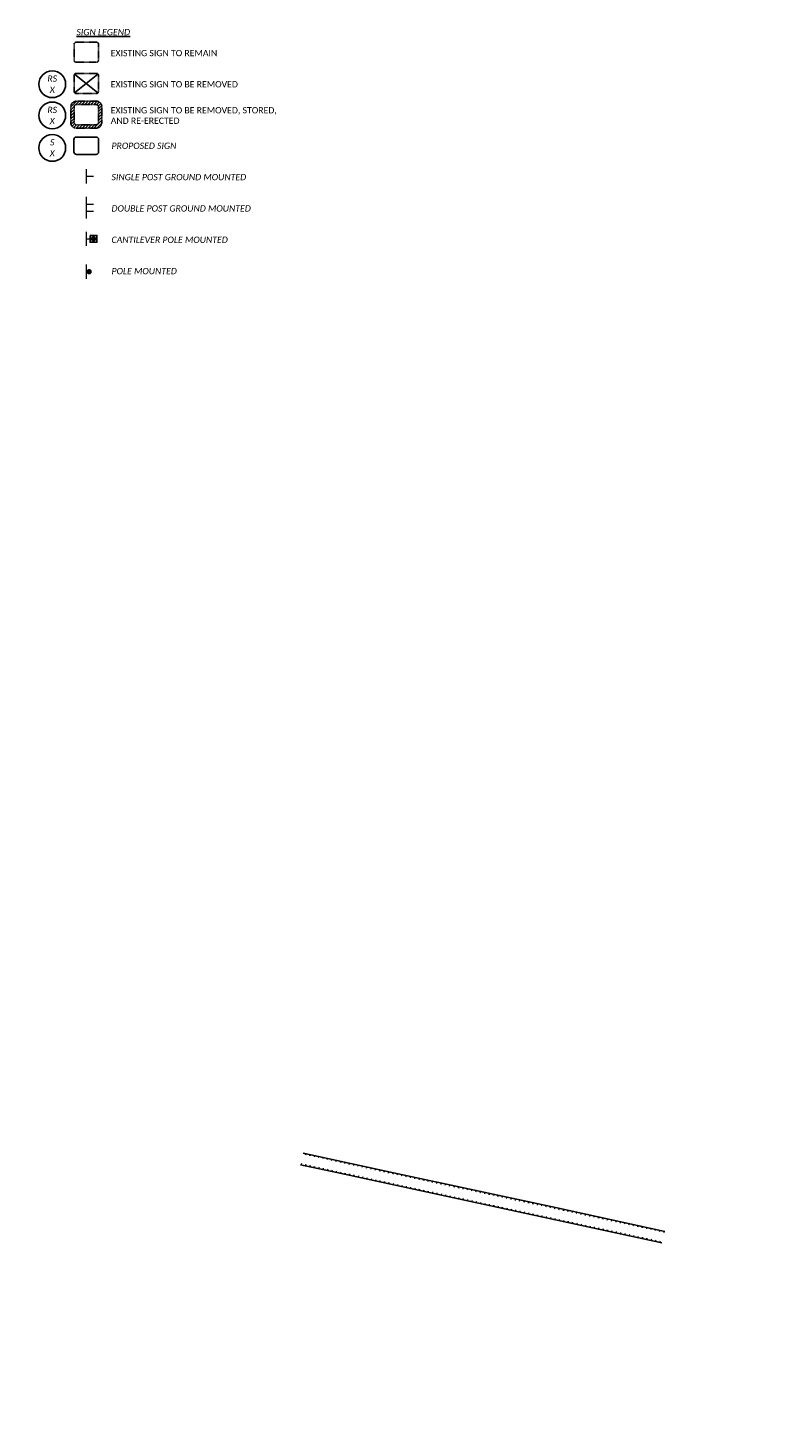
# Model space of a CAD drawing. Header units: feet. Extents: x 2244507 to 2247698, y 591749 to 597163.
# Tile 18 of 18: x 2246370 to 2247034, y 595912 to 597163. Entities that reach past the tile are written whole.
import ezdxf
from ezdxf import colors
from ezdxf.entities.mleader import LeaderData, LeaderLine
from ezdxf.enums import TextEntityAlignment as Align
from ezdxf.math import Vec2, Vec3

# ---------------------------------------------------------------- set-up
doc = ezdxf.new("R2010")
doc.units = ezdxf.units.FT
doc.header["$MEASUREMENT"] = 0
doc.set_wipeout_variables(frame=1)
for name, pattern in [('dsolidcl', [0]), ('HIDDEN2', [0.1875, 0.125, -0.0625]), ('lane', [40, 10, -30]), ('OhDOT_USTN2', [0.11, 0.069, -0.041])]:
    doc.linetypes.add(name, pattern=pattern)
for name, color, linetype in [('PM_X_CL_Dashed', 2, 'lane'), ('PM_X_CL_Double_Solid', 2, 'dsolidcl'), ('SG_P_Poles', 7, 'Continuous'), ('SH_Text', 7, 'Continuous'), ('SN_P_Signs', 120, 'Continuous'), ('SN_P_Text', 7, 'Continuous'), ('SN_X_Public', 3, 'Continuous'), ('SN_X_Structure_Mount', 133, 'OhDOT_USTN2'), ('SN_X_Text', 7, 'Continuous'), ('TX_P_20', 7, 'Continuous')]:
    doc.layers.add(name, color=color, linetype=linetype)
doc.styles.add('P_Slanted_Normal', font='calibrii.ttf', dxfattribs={"height": 0.14})
doc.styles.add('X_Straight_Normal', font='calibril.ttf', dxfattribs={"height": 0.14})

msp = doc.modelspace()

# ---------------------------------------------------------------- hatches: boundary and pattern name
at = {"layer": 'SG_P_Poles', "linetype": 'Continuous'}
h = msp.add_hatch(color=256, dxfattribs=at)
h.dxf.hatch_style = 1
edge = h.paths.add_edge_path()
edge.add_arc((2246428.1, 596974.7), 2.42, 0, 360)
h = msp.add_hatch(color=256, dxfattribs=at)
h.dxf.hatch_style = 1
edge = h.paths.add_edge_path()
edge.add_arc((2246424.2, 596945.3), 2.42, 0, 360)

# ---------------------------------------------------------------- linework, layer by layer
at = {"layer": 'PM_X_CL_Dashed', "ltscale": 0.1, "flags": 128}
for points in [[(2246938.7, 596087), (2246841.1, 596108.1), (2246696.1, 596139.3), (2246615.5, 596157)], [(2246613.5, 596147.9), (2246645.8, 596140.8), (2246790.3, 596109.5), (2246936.5, 596078)]]:
    msp.add_lwpolyline(points, dxfattribs=at)
at = {"layer": 'PM_X_CL_Double_Solid', "flags": 128}
for points in [[(2246938.8, 596087.6), (2246841.2, 596108.8), (2246696.2, 596139.9), (2246615.6, 596157.6)], [(2246613.3, 596147.1), (2246645.7, 596140.2), (2246790.2, 596108.9), (2246936.3, 596077.3)]]:
    msp.add_lwpolyline(points, dxfattribs=at)
at = {"layer": 'SG_P_Poles', "linetype": 'Continuous', "elevation": -5384.6, "flags": 128}
msp.add_lwpolyline([(2246425.1, 596977.7), (2246431.1, 596977.7), (2246431.1, 596971.7), (2246425.1, 596971.7), (2246425.1, 596977.7)], dxfattribs=at)
at = {"layer": 'SN_P_Signs', "color": 1, "linetype": 'Continuous'}
for p, q in [((2246411.2, 597122), (2246432.1, 597105.2)), ((2246432.1, 597122), (2246411.2, 597105.2))]:
    msp.add_line(p, q, dxfattribs=at)
at = {"layer": 'SN_P_Signs', "flags": 128}
msp.add_lwpolyline([(2246412.8, 597050.2), (2246430.5, 597050.2, 0.414214), (2246432.7, 597052.4), (2246432.7, 597063.5, 0.414214), (2246430.5, 597065.7), (2246412.8, 597065.7, 0.414214), (2246410.6, 597063.5), (2246410.6, 597052.4, 0.414214), (2246412.8, 597050.2)], format="xyb", close=True, dxfattribs=at)
at = {"layer": 'SN_X_Public', "linetype": 'HIDDEN2', "flags": 128}
msp.add_lwpolyline([(2246412.7, 597094.7, 0.414214), (2246410.7, 597092.7), (2246410.7, 597078.7, 0.414214), (2246412.7, 597076.7), (2246430.6, 597076.7, 0.414214), (2246432.6, 597078.7), (2246432.6, 597092.7, 0.414214), (2246430.6, 597094.7), (2246412.7, 597094.7)], format="xyb", close=True, dxfattribs=at)
at = {"layer": 'SN_X_Public', "linetype": 'HIDDEN2'}
for points in [[(2246412.7, 597150.5), (2246410.7, 597150.5), (2246410.7, 597148.5), (2246410.7, 597141.5), (2246410.7, 597134.5), (2246410.7, 597132.5), (2246412.7, 597132.5), (2246421.6, 597132.5), (2246430.6, 597132.5), (2246432.6, 597132.5), (2246432.6, 597134.5), (2246432.6, 597141.5), (2246432.6, 597148.5), (2246432.6, 597150.5), (2246430.6, 597150.5), (2246421.6, 597150.5), (2246412.7, 597150.5)], [(2246412.7, 597122.6), (2246410.7, 597122.6), (2246410.7, 597120.6), (2246410.7, 597113.6), (2246410.7, 597106.6), (2246410.7, 597104.6), (2246412.7, 597104.6), (2246421.7, 597104.6), (2246430.6, 597104.6), (2246432.6, 597104.6), (2246432.6, 597106.6), (2246432.6, 597113.6), (2246432.6, 597120.6), (2246432.6, 597122.6), (2246430.6, 597122.6), (2246421.7, 597122.6), (2246412.7, 597122.6)]]:
    msp.add_rational_spline(points, [1, 0.707106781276, 1, 1, 1, 0.707106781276, 1, 1, 1, 0.707106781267, 1, 1, 1, 0.707106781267, 1, 1, 1], degree=2, knots=[0, 0, 0, 1.570796, 1.570796, 2.570796, 2.570796, 4.141593, 4.141593, 5.141593, 5.141593, 6.712389, 6.712389, 7.712389, 7.712389, 9.283185, 9.283185, 10.283185, 10.283185, 10.283185], dxfattribs=at)
at = {"layer": 'SN_X_Structure_Mount', "linetype": 'Continuous', "lineweight": 0}
for p, q in [((2246421.7, 597024.2), (2246421.7, 597037)), ((2246421.7, 597030.6), (2246428.1, 597030.6)), ((2246421.7, 596999.4), (2246421.7, 597012.2)), ((2246421.7, 596993), (2246421.7, 597005.8)), ((2246421.7, 597005.8), (2246428.1, 597005.8)), ((2246421.7, 596999.4), (2246428.1, 596999.4)), ((2246421.7, 596968.3), (2246421.7, 596981.1)), ((2246421.7, 596974.7), (2246428.1, 596974.7)), ((2246421.7, 596938.9), (2246421.7, 596951.7)), ((2246421.7, 596945.3), (2246424.9, 596945.3))]:
    msp.add_line(p, q, dxfattribs=at)

# ---------------------------------------------------------------- texts
at = {"layer": 'SH_Text', "insert": (2246444.2, 597060.7), "char_height": 5.6, "width": 138.707, "attachment_point": 1, "style": 'P_Slanted_Normal'}
msp.add_mtext('PROPOSED SIGN\\P\\P\\PSINGLE POST GROUND MOUNTED\\P\\P\\PDOUBLE POST GROUND MOUNTED\\P\\P\\PCANTILEVER POLE MOUNTED\\P\\P\\PPOLE MOUNTED', dxfattribs=at)
at = {"layer": 'SN_P_Text', "style": 'P_Slanted_Normal'}
msp.add_text('%%USIGN LEGEND', height=5.6, rotation=0.0176, dxfattribs=at).set_placement((2246436.8, 597159.5), align=Align.MIDDLE)
at = {"layer": 'SN_X_Text', "char_height": 5.6, "attachment_point": 4, "rotation": 0.0176, "style": 'X_Straight_Normal'}
for s, insert, width in [('EXISTING SIGN TO REMAIN', (2246443.5, 597140.7), 198.009), ('EXISTING SIGN TO BE REMOVED', (2246443.5, 597112.8), 145.048), ('EXISTING SIGN TO BE REMOVED, STORED, AND RE-ERECTED', (2246443.5, 597084.9), 157.112)]:
    msp.add_mtext(s, dxfattribs=dict(at, insert=insert, width=width))

# ---------------------------------------------------------------- leaders
at = {"layer": 'TX_P_20'}
ml = msp.add_multileader_mtext('Standard', dxfattribs=at)
ml.set_content('EXISTING PAVEMENT MARKINGS ', color=256, style='P_Slanted_Normal')
ml.set_leader_properties()
ml.build(insert=Vec2(0, 0))
ml.multileader.update_dxf_attribs({"dogleg_length": 0.215, "arrow_head_size": 7.2, "scale": 40})
ctx = ml.context
ctx.base_point, ctx.scale, ctx.char_height, ctx.arrow_head_size, ctx.landing_gap_size, ctx.plane_origin, ctx.plane_x_axis, ctx.plane_y_axis = Vec3(2245587.9, 596768.3), 40, 5.6, 7.2, 3.6, Vec3(2245657, 596824.2), Vec3(-0.513043, 0.858363), Vec3(-0.858363, -0.513043)
ctx.text_align_type = 2
notes = []
notes.append((ctx, [(1, (1, 1, 0), (2245540.9, 596847), (0.513043, -0.858363), 8.6, [(1, [(2245426.7, 596813.3), (2245444.3, 596827.6), (2245435.3, 596820.2)], 0, [])])]))
ctx.mtext.insert, ctx.mtext.text_direction, ctx.mtext.rotation, ctx.mtext.width, ctx.mtext.defined_height, ctx.mtext.alignment, ctx.mtext.flow_direction = Vec3(2245544.7, 596835.1), Vec3(-0.513043, 0.858363), 2.109522, 104.627, 5.78, 3, 5
ml = msp.add_multileader_mtext('Standard', dxfattribs=at)
ml.set_content('{\\fOHDOTSymbols|b0|i1|c186|p2;\\H1.08333x;\ue0a4} CONST. \\PVALLEY VIEW ROAD', color=256, style='P_Slanted_Normal')
ml.set_leader_properties()
ml.build(insert=Vec2(0, 0))
ml.multileader.update_dxf_attribs({"dogleg_length": 0.36, "arrow_head_size": 7.2, "scale": 40})
ctx = ml.context
ctx.base_point, ctx.scale, ctx.char_height, ctx.arrow_head_size, ctx.landing_gap_size, ctx.plane_origin, ctx.plane_x_axis, ctx.plane_y_axis = Vec3(2245529.3, 596426.9), 40, 5.6, 7.2, 3.6, Vec3(2245261.2, 596800.2), Vec3(-0.513043, 0.858363), Vec3(-0.858363, -0.513043)
ctx.text_align_type = 2
notes.append((ctx, [(1, (1, 1, 0), (2245485.5, 596500.2), (0.513043, -0.858363), 8.6, [(0, [(2245605.4, 596575.9)], 0, [])])]))
ctx.mtext.insert, ctx.mtext.text_direction, ctx.mtext.rotation, ctx.mtext.width, ctx.mtext.defined_height, ctx.mtext.alignment, ctx.mtext.flow_direction = Vec3(2245489.3, 596488.3), Vec3(-0.513043, 0.858363), 2.109522, 92.386, 15.9, 3, 5
for ctx, leaders in notes:
    for number, flags, end, landing, length, lines in leaders:
        leader = LeaderData()
        leader.index, (leader.has_last_leader_line, leader.has_dogleg_vector, leader.attachment_direction) = number, flags
        leader.last_leader_point, leader.dogleg_vector, leader.dogleg_length = Vec3(end), Vec3(landing), length
        for number, points, colour, breaks in lines:
            line = LeaderLine()
            line.index, line.vertices, line.color, line.breaks = number, Vec3.list(points), colors.encode_raw_color(colour), breaks
            leader.lines.append(line)
        ctx.leaders.append(leader)

# ---------------------------------------------------------------- wipeouts: each hides what was drawn before it
msp.add_wipeout([(2246379.3, 597113.7), (2246379.4, 597114.6), (2246379.5, 597115.6), (2246379.8, 597116.4), (2246380.1, 597117.3), (2246380.4, 597118.1), (2246380.9, 597118.9), (2246381.3, 597119.7), (2246381.8, 597120.3), (2246382.3, 597120.9), (2246382.9, 597121.5), (2246383.6, 597122.1), (2246384.2, 597122.6), (2246384.8, 597123), (2246385.4, 597123.4), (2246386.1, 597123.7), (2246386.9, 597124.1), (2246387.7, 597124.3), (2246388.8, 597124.6), (2246389.7, 597124.8), (2246390.6, 597124.8), (2246391.1, 597124.8), (2246392, 597124.8), (2246392.8, 597124.7), (2246393.8, 597124.5), (2246394.7, 597124.3), (2246395.5, 597124), (2246396.5, 597123.6), (2246397.2, 597123.2), (2246397.9, 597122.8), (2246398.6, 597122.3), (2246399.2, 597121.7), (2246399.8, 597121.2), (2246400.3, 597120.6), (2246400.7, 597120.1), (2246401.3, 597119.3), (2246401.7, 597118.6), (2246402.1, 597117.9), (2246402.4, 597117.1), (2246402.6, 597116.4), (2246402.8, 597115.7), (2246402.9, 597115.1), (2246403, 597114.5), (2246403.1, 597113.7), (2246403.1, 597113), (2246403.1, 597112.2), (2246403, 597111.4), (2246402.9, 597110.6), (2246402.8, 597109.9), (2246402.6, 597109.3), (2246402.4, 597108.6), (2246402.1, 597108.1), (2246401.8, 597107.3), (2246401.4, 597106.7), (2246401, 597106.1), (2246400.5, 597105.4), (2246400.1, 597104.9), (2246399.7, 597104.5), (2246399.2, 597104), (2246398.8, 597103.7), (2246398.2, 597103.2), (2246397.3, 597102.6), (2246396.4, 597102.1), (2246395.8, 597101.9), (2246395, 597101.6), (2246394.1, 597101.3), (2246393.6, 597101.2), (2246392.8, 597101.1), (2246392.3, 597101), (2246391.7, 597100.9), (2246391.3, 597100.9), (2246391, 597100.9), (2246390.6, 597101), (2246390.2, 597101), (2246389.7, 597101), (2246389.2, 597101.1), (2246388.7, 597101.2), (2246388.2, 597101.3), (2246387.6, 597101.5), (2246386.7, 597101.8), (2246385.9, 597102.2), (2246385.3, 597102.5), (2246384.6, 597102.9), (2246384, 597103.4), (2246383.3, 597103.9), (2246382.5, 597104.6), (2246382, 597105.3), (2246381.4, 597106), (2246381, 597106.6), (2246380.6, 597107.3), (2246380.2, 597108.1), (2246379.9, 597108.9), (2246379.6, 597109.8), (2246379.5, 597110.6), (2246379.3, 597111.5), (2246379.3, 597112.2), (2246379.2, 597112.8)]).dxf.layer = 'SN_P_Text'

# ---------------------------------------------------------------- next in the draw order: linework, layer by layer
at = {"layer": 'SN_P_Text'}
msp.add_circle((2246391.2, 597112.9), 12, dxfattribs=at)

# ---------------------------------------------------------------- next in the draw order: texts
at = {"layer": 'SN_P_Text', "char_height": 5.6, "attachment_point": 5, "rotation": 0.4761, "style": 'P_Slanted_Normal'}
for s, insert in [('\\A1;RS', (2246391.2, 597117.9)), ('\\A1;X', (2246391.2, 597107.9))]:
    msp.add_mtext(s, dxfattribs=dict(at, insert=insert))

# ---------------------------------------------------------------- next in the draw order: wipeouts: each hides what was drawn before it
msp.add_wipeout([(2246379.3, 597085.8), (2246379.4, 597086.7), (2246379.5, 597087.7), (2246379.8, 597088.5), (2246380.1, 597089.4), (2246380.4, 597090.2), (2246380.9, 597091), (2246381.3, 597091.8), (2246381.8, 597092.4), (2246382.3, 597093), (2246382.9, 597093.6), (2246383.6, 597094.2), (2246384.2, 597094.7), (2246384.8, 597095.1), (2246385.4, 597095.5), (2246386.1, 597095.8), (2246386.9, 597096.1), (2246387.7, 597096.4), (2246388.8, 597096.7), (2246389.7, 597096.8), (2246390.6, 597096.9), (2246391.1, 597096.9), (2246392, 597096.9), (2246392.8, 597096.8), (2246393.8, 597096.6), (2246394.7, 597096.4), (2246395.5, 597096.1), (2246396.5, 597095.7), (2246397.2, 597095.3), (2246397.9, 597094.9), (2246398.6, 597094.4), (2246399.2, 597093.8), (2246399.8, 597093.3), (2246400.3, 597092.7), (2246400.7, 597092.2), (2246401.3, 597091.4), (2246401.7, 597090.7), (2246402.1, 597090), (2246402.4, 597089.2), (2246402.6, 597088.5), (2246402.8, 597087.8), (2246402.9, 597087.2), (2246403, 597086.6), (2246403.1, 597085.8), (2246403.1, 597085.1), (2246403.1, 597084.3), (2246403, 597083.5), (2246402.9, 597082.7), (2246402.8, 597082), (2246402.6, 597081.4), (2246402.3, 597080.7), (2246402.1, 597080.2), (2246401.8, 597079.4), (2246401.4, 597078.8), (2246401, 597078.2), (2246400.5, 597077.5), (2246400.1, 597077), (2246399.7, 597076.6), (2246399.2, 597076.1), (2246398.8, 597075.8), (2246398.2, 597075.3), (2246397.3, 597074.7), (2246396.4, 597074.2), (2246395.8, 597073.9), (2246395, 597073.7), (2246394.1, 597073.4), (2246393.6, 597073.3), (2246392.8, 597073.1), (2246392.3, 597073.1), (2246391.7, 597073), (2246391.3, 597073), (2246391, 597073), (2246390.6, 597073), (2246390.2, 597073.1), (2246389.7, 597073.1), (2246389.2, 597073.2), (2246388.7, 597073.3), (2246388.2, 597073.4), (2246387.6, 597073.6), (2246386.7, 597073.9), (2246385.9, 597074.3), (2246385.3, 597074.6), (2246384.5, 597075), (2246384, 597075.4), (2246383.3, 597076), (2246382.5, 597076.7), (2246382, 597077.4), (2246381.4, 597078.1), (2246381, 597078.7), (2246380.6, 597079.4), (2246380.2, 597080.2), (2246379.9, 597081), (2246379.6, 597081.9), (2246379.4, 597082.7), (2246379.3, 597083.6), (2246379.3, 597084.3), (2246379.2, 597084.9)]).dxf.layer = 'SN_P_Text'

# ---------------------------------------------------------------- next in the draw order: linework, layer by layer
at = {"layer": 'SN_P_Text'}
msp.add_circle((2246391.2, 597085), 12, dxfattribs=at)

# ---------------------------------------------------------------- next in the draw order: texts
at = {"layer": 'SN_P_Text', "char_height": 5.6, "attachment_point": 5, "rotation": 0.4761, "style": 'P_Slanted_Normal'}
for s, insert in [('\\A1;RS', (2246391.2, 597089.9)), ('\\A1;X', (2246391.2, 597080))]:
    msp.add_mtext(s, dxfattribs=dict(at, insert=insert))

# ---------------------------------------------------------------- next in the draw order: wipeouts: each hides what was drawn before it
msp.add_wipeout([(2246379.3, 597056.8), (2246379.4, 597057.7), (2246379.5, 597058.7), (2246379.8, 597059.6), (2246380.1, 597060.4), (2246380.4, 597061.3), (2246380.9, 597062.1), (2246381.3, 597062.8), (2246381.8, 597063.4), (2246382.3, 597064), (2246382.9, 597064.6), (2246383.6, 597065.3), (2246384.2, 597065.8), (2246384.8, 597066.1), (2246385.4, 597066.5), (2246386.1, 597066.9), (2246386.9, 597067.2), (2246387.7, 597067.5), (2246388.8, 597067.7), (2246389.7, 597067.9), (2246390.6, 597068), (2246391.1, 597068), (2246392, 597068), (2246392.8, 597067.9), (2246393.8, 597067.7), (2246394.7, 597067.5), (2246395.5, 597067.2), (2246396.5, 597066.7), (2246397.2, 597066.3), (2246397.9, 597065.9), (2246398.6, 597065.4), (2246399.2, 597064.9), (2246399.8, 597064.3), (2246400.3, 597063.8), (2246400.7, 597063.2), (2246401.3, 597062.5), (2246401.7, 597061.8), (2246402.1, 597061), (2246402.4, 597060.2), (2246402.6, 597059.6), (2246402.8, 597058.8), (2246402.9, 597058.2), (2246403, 597057.6), (2246403.1, 597056.8), (2246403.1, 597056.1), (2246403.1, 597055.3), (2246403, 597054.5), (2246402.9, 597053.7), (2246402.8, 597053.1), (2246402.6, 597052.4), (2246402.3, 597051.7), (2246402.1, 597051.2), (2246401.8, 597050.5), (2246401.4, 597049.8), (2246401, 597049.3), (2246400.5, 597048.6), (2246400.1, 597048), (2246399.7, 597047.6), (2246399.2, 597047.1), (2246398.8, 597046.8), (2246398.2, 597046.3), (2246397.3, 597045.8), (2246396.4, 597045.3), (2246395.8, 597045), (2246395, 597044.7), (2246394.1, 597044.4), (2246393.6, 597044.3), (2246392.8, 597044.2), (2246392.3, 597044.1), (2246391.7, 597044.1), (2246391.3, 597044.1), (2246391, 597044.1), (2246390.6, 597044.1), (2246390.2, 597044.1), (2246389.7, 597044.2), (2246389.2, 597044.2), (2246388.7, 597044.3), (2246388.2, 597044.5), (2246387.6, 597044.6), (2246386.7, 597045), (2246385.9, 597045.3), (2246385.3, 597045.6), (2246384.5, 597046.1), (2246384, 597046.5), (2246383.3, 597047), (2246382.5, 597047.8), (2246382, 597048.4), (2246381.4, 597049.1), (2246381, 597049.7), (2246380.6, 597050.4), (2246380.2, 597051.2), (2246379.9, 597052.1), (2246379.6, 597053), (2246379.4, 597053.8), (2246379.3, 597054.6), (2246379.3, 597055.3), (2246379.2, 597055.9)]).dxf.layer = 'SN_P_Text'

# ---------------------------------------------------------------- next in the draw order: hatches: boundary and pattern name
at = {"layer": 'SN_P_Signs', "linetype": 'Continuous'}
h = msp.add_hatch(dxfattribs=at)
h.set_pattern_fill('ANSI31', color=1, scale=15)
h.set_pattern_definition([(45, (149300.9102, -55384.3918), (-1.3258252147, 1.3258252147), [])])
edge = h.paths.add_edge_path()
edge.add_spline(control_points=[(2246412.7, 597097.7), (2246412.2, 597097.7), (2246411.8, 597097.6), (2246410.6, 597097.3), (2246410, 597097), (2246408.9, 597096), (2246408.4, 597095.4), (2246407.8, 597094.1), (2246407.7, 597093.4), (2246407.7, 597092.7)], knot_values=[3.926991, 3.926991, 3.926991, 3.926991, 4.190233, 4.190233, 4.633675, 4.633675, 5.077117, 5.077117, 5.497787, 5.497787, 5.497787, 5.497787], degree=3, periodic=0)
edge.add_line((2246407.7, 597092.7), (2246407.7, 597078.7))
edge.add_spline(control_points=[(2246407.7, 597078.7), (2246407.7, 597078.3), (2246407.7, 597077.8), (2246408, 597076.7), (2246408.4, 597076), (2246409.3, 597074.9), (2246409.9, 597074.4), (2246411.3, 597073.8), (2246412, 597073.7), (2246412.7, 597073.7)], knot_values=[0.785398, 0.785398, 0.785398, 0.785398, 1.048641, 1.048641, 1.492082, 1.492082, 1.935524, 1.935524, 2.356194, 2.356194, 2.356194, 2.356194], degree=3, periodic=0)
edge.add_line((2246412.7, 597073.7), (2246430.6, 597073.7))
edge.add_spline(control_points=[(2246430.6, 597073.7), (2246431.1, 597073.7), (2246431.5, 597073.7), (2246432.7, 597074.1), (2246433.3, 597074.4), (2246434.4, 597075.4), (2246434.9, 597076), (2246435.5, 597077.3), (2246435.6, 597078), (2246435.6, 597078.7)], knot_values=[0.785398, 0.785398, 0.785398, 0.785398, 1.048641, 1.048641, 1.492082, 1.492082, 1.935524, 1.935524, 2.356194, 2.356194, 2.356194, 2.356194], degree=3, periodic=0)
edge.add_line((2246435.6, 597078.7), (2246435.6, 597092.7))
edge.add_spline(control_points=[(2246435.6, 597092.7), (2246435.6, 597093.1), (2246435.6, 597093.6), (2246435.3, 597094.7), (2246434.9, 597095.4), (2246434, 597096.5), (2246433.4, 597096.9), (2246432, 597097.5), (2246431.3, 597097.7), (2246430.6, 597097.7)], knot_values=[3.926991, 3.926991, 3.926991, 3.926991, 4.190233, 4.190233, 4.633675, 4.633675, 5.077117, 5.077117, 5.497781, 5.497781, 5.497781, 5.497781], degree=3, periodic=0)
edge.add_line((2246430.6, 597097.7), (2246412.7, 597097.7))
edge = h.paths.add_edge_path(flags=16)
edge.add_arc((2246412.7, 597092.7), 2, 90, 180)
edge.add_line((2246410.7, 597092.7), (2246410.7, 597078.7))
edge.add_arc((2246412.7, 597078.7), 2, 180, 270)
edge.add_line((2246412.7, 597076.7), (2246430.6, 597076.7))
edge.add_arc((2246430.6, 597078.7), 2, 270, 360)
edge.add_line((2246432.6, 597078.7), (2246432.6, 597092.7))
edge.add_arc((2246430.6, 597092.7), 2, 0, 90)
edge.add_line((2246430.6, 597094.7), (2246412.7, 597094.7))

# ---------------------------------------------------------------- next in the draw order: linework, layer by layer
at = {"layer": 'SN_P_Text'}
msp.add_circle((2246391.2, 597056), 12, dxfattribs=at)
at = {"layer": 'SN_X_Public', "linetype": 'HIDDEN2', "flags": 128}
msp.add_lwpolyline([(2246412.7, 597097.7, 0.414214), (2246407.7, 597092.7), (2246407.7, 597078.7, 0.414214), (2246412.7, 597073.7), (2246430.6, 597073.7, 0.414214), (2246435.6, 597078.7), (2246435.6, 597092.7, 0.414214), (2246430.6, 597097.7)], format="xyb", close=True, dxfattribs=at)

# ---------------------------------------------------------------- next in the draw order: texts
at = {"layer": 'SN_P_Text', "char_height": 5.6, "attachment_point": 5, "rotation": 0.4761, "style": 'P_Slanted_Normal'}
for s, insert in [('\\A1;S', (2246391.2, 597061)), ('\\A1;X', (2246391.2, 597051.1))]:
    msp.add_mtext(s, dxfattribs=dict(at, insert=insert))

doc.saveas('drawing.dxf')
